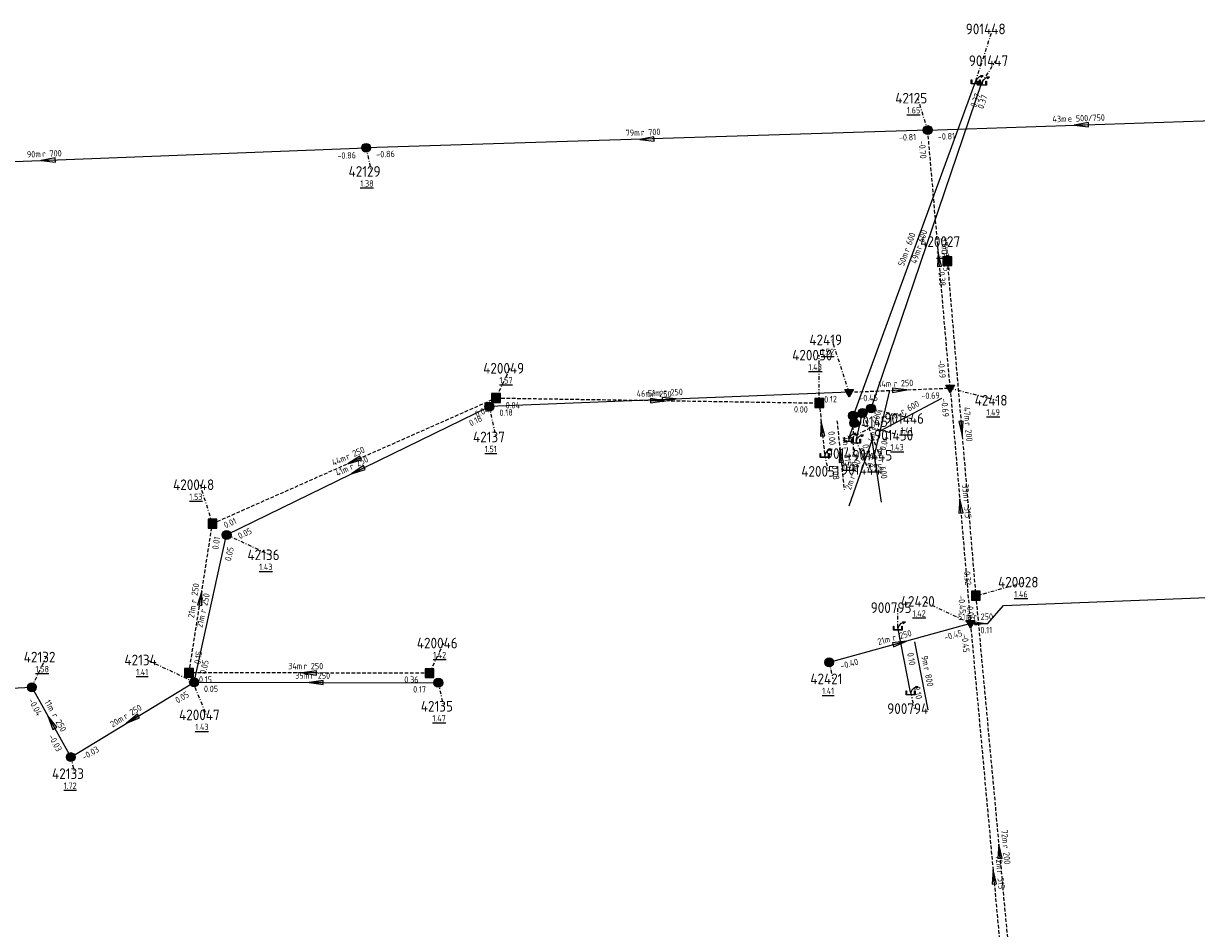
# Model space of a CAD drawing. Extents: x 188323 to 208361, y 565368 to 574910.
# Tile 126 of 256: x 202854 to 203020, y 568693 to 568821. Entities that reach past the tile are written whole.
import ezdxf

# ---------------------------------------------------------------- set-up
doc = ezdxf.new("R2010")
doc.units = 0
doc.linetypes.add('DASHDOT', pattern=[1, 0.5, -0.25, 0, -0.25])
doc.linetypes.add('DASHED', pattern=[0.75, 0.5, -0.25])
doc.layers.get('0').update_dxf_attribs({"linetype": 'CONTINUOUS'})
for name, color, linetype in [('RIO-AFM', 7, 'CONTINUOUS'), ('RIO-BOK', 7, 'CONTINUOUS'), ('RIO-DET', 7, 'CONTINUOUS'), ('RIO-KNP', 7, 'CONTINUOUS'), ('RIO-KNR', 7, 'CONTINUOUS'), ('RIO-LAG', 7, 'CONTINUOUS'), ('RIO-LAG_0B', 7, 'CONTINUOUS'), ('RIO-LAG_1B', 7, 'DASHED'), ('RIO-LAG_2B', 7, 'DASHED'), ('RIO-LEN', 7, 'CONTINUOUS'), ('RIO-MVD', 1, 'CONTINUOUS'), ('RIO-VRB', 6, 'DASHDOT'), ('RIO-VRH', 7, 'CONTINUOUS')]:
    doc.layers.add(name, color=color, linetype=linetype)
doc.styles.add('RIO-TXT', font='isocp.shx')

# ---------------------------------------------------------------- blocks, each defined once
blk = doc.blocks.new('L_VHR')
blk.add_lwpolyline([(-0.5, 0), (0.5, 0), (-0.5, 0.15), (-0.5, -0.15), (0.5, 0)])
blk = doc.blocks.new('K_IPR')
blk.add_lwpolyline([(-0.5, -0.5), (0.5, -0.5), (0.5, 0.5), (-0.5, 0.5)], close=True)
blk.add_solid([(-0.5, 0.5), (0.5, 0.5), (-0.5, -0.5), (0.5, -0.5)])
at = {"style": 'RIO-TXT', "flags": 1}
blk.add_attdef('KNOOPNAAM', (2, 2), '', height=1, dxfattribs=at)
blk = doc.blocks.new('K_UTB')
blk.add_lwpolyline([(0.5, 0.15), (0.5, -0.3), (-0.5, -0.3), (-0.5, 0.15), (-0.45, 0.15), (-0.45, -0.25), (0, -0.25), (0.45, -0.25), (0.45, 0.15)], close=True)
blk.add_lwpolyline([(0.85, 0.6), (0.55, 0.65), (0.614828, 0.459583), (0.850842, 0.598937)])
blk.add_arc((0.85, -0.25), 0.85, 90, 180)
at = {"style": 'RIO-TXT', "flags": 1}
blk.add_attdef('KNOOPNAAM', (2, 2), '', height=1, dxfattribs=at)
blk = doc.blocks.new('K_IPG')
blk.add_circle((0, 0), 0.5)
for points in [[(0, 0), (-0.5, 0), (-0.433013, 0.25)], [(0, 0), (-0.433013, -0.25), (-0.5, 0)], [(0, 0), (-0.433013, 0.25), (-0.25, 0.433013)], [(0, 0), (-0.25, -0.433013), (-0.433013, -0.25)], [(0, 0), (-0.25, 0.433013), (0, 0.5)], [(0, 0), (0, -0.5), (-0.25, -0.433013)], [(0, 0), (0, 0.5), (0.25, 0.433013)], [(0, 0), (0.25, 0.433013), (0.433013, 0.25)], [(0, 0), (0.433013, 0.25), (0.5, 0)], [(0, 0), (0.5, 0), (0.433013, -0.25)], [(0, 0), (0.433013, -0.25), (0.25, -0.433013)], [(0, 0), (0.25, -0.433013), (0, -0.5)]]:
    blk.add_solid(points)
at = {"style": 'RIO-TXT', "flags": 1}
blk.add_attdef('KNOOPNAAM', (2, 2), '', height=1, dxfattribs=at)
blk = doc.blocks.new('K_IPD')
blk.add_lwpolyline([(-0.496027, 0.307994), (0.503973, 0.307994), (0.003973, -0.558031)], close=True)
blk.add_solid([(-0.496027, 0.307994), (0.503973, 0.307994), (0.003973, -0.558031)])
at = {"style": 'RIO-TXT', "flags": 1}
blk.add_attdef('KNOOPNAAM', (2, 2), '', height=1, dxfattribs=at)
blk = doc.blocks.new('694_04______420050____420051_')
at = {"layer": 'RIO-LAG_1B'}
blk.add_line((0, 0), (1.009, -9.769), dxfattribs=at)
at = {"layer": 'RIO-VRH', "xscale": 2, "yscale": 2, "zscale": 2, "rotation": 455.8745}
blk.add_blockref('L_VHR', (0.5045, -4.8845), dxfattribs=at)
at = {"layer": 'RIO-AFM', "style": 'RIO-TXT'}
blk.add_text('r 315', height=0.9, rotation=275.8745, dxfattribs=at).set_placement((0.8912, -3.7584))
at = {"layer": 'RIO-BOK', "style": 'RIO-TXT'}
for s, p in [('0.00', (-1.2486, -1.5363)), ('0.08', (-0.7489, -6.3706))]:
    blk.add_text(s, height=0.9, rotation=275.8745, dxfattribs=at).set_placement(p)
at = {"layer": 'RIO-LEN', "style": 'RIO-TXT'}
blk.add_text('7m', height=0.9, rotation=275.8745, dxfattribs=at).set_placement((0.7246, -2.1469))
blk = doc.blocks.new('1329_90______900794____900795_')
at = {"layer": 'RIO-LAG'}
blk.add_line((0, 0), (-1.899, 9.635), dxfattribs=at)
at = {"layer": 'RIO-AFM', "style": 'RIO-TXT'}
blk.add_text('r 800', height=0.9, rotation=281.1371, dxfattribs=at).set_placement((-0.6668, 5.9742))
at = {"layer": 'RIO-BOK', "style": 'RIO-TXT'}
for p in [(-3.0014, 7.9906), (-2.0603, 3.2226)]:
    blk.add_text('0.10', height=0.9, rotation=281.1371, dxfattribs=at).set_placement(p)
at = {"layer": 'RIO-LEN', "style": 'RIO-TXT'}
blk.add_text('9m', height=0.9, rotation=281.1371, dxfattribs=at).set_placement((-0.9805, 7.5636))
blk = doc.blocks.new('1389_90______901444____901445_')
at = {"layer": 'RIO-LAG'}
blk.add_line((0, 0), (2.278, 9.553), dxfattribs=at)
at = {"layer": 'RIO-AFM', "style": 'RIO-TXT'}
blk.add_text('r 600', height=0.9, rotation=76.5799, dxfattribs=at).set_placement((0.4021, 3.8416))
at = {"layer": 'RIO-BOK', "style": 'RIO-TXT'}
blk.add_text('0.04', height=0.9, rotation=76.5799, dxfattribs=at).set_placement((1.6865, 1.0369))
at = {"layer": 'RIO-LEN', "style": 'RIO-TXT'}
blk.add_text('4m', height=0.9, rotation=76.5799, dxfattribs=at).set_placement((0.0263, 2.2658))
blk = doc.blocks.new('1390_90______901445____901446_')
at = {"layer": 'RIO-LAG'}
blk.add_line((0, 0), (8.695, 4.565), dxfattribs=at)
at = {"layer": 'RIO-AFM', "style": 'RIO-TXT'}
blk.add_text('r 600', height=0.9, rotation=27.6967, dxfattribs=at).set_placement((3.1587, 2.223))
at = {"layer": 'RIO-LEN', "style": 'RIO-TXT'}
blk.add_text('1m', height=0.9, rotation=27.6967, dxfattribs=at).set_placement((1.7244, 1.47))
blk = doc.blocks.new('1391_90______901449____901450_')
at = {"layer": 'RIO-LAG'}
blk.add_line((0, 0), (1.471, -9.711), dxfattribs=at)
at = {"layer": 'RIO-AFM', "style": 'RIO-TXT'}
blk.add_text('r 600', height=0.9, rotation=278.5918, dxfattribs=at).set_placement((1.0685, -3.7124))
at = {"layer": 'RIO-BOK', "style": 'RIO-TXT'}
blk.add_text('0.37', height=0.9, rotation=278.5918, dxfattribs=at).set_placement((-1.1744, -1.5938))
at = {"layer": 'RIO-LEN', "style": 'RIO-TXT'}
blk.add_text('1m', height=0.9, rotation=278.5918, dxfattribs=at).set_placement((0.8257, -2.1107))
blk = doc.blocks.new('1392_90______901450____901451_')
at = {"layer": 'RIO-LAG'}
blk.add_line((0, 0), (-3.24, -9.272), dxfattribs=at)
at = {"layer": 'RIO-AFM', "style": 'RIO-TXT'}
blk.add_text('r 600', height=0.9, rotation=430.7143, dxfattribs=at).set_placement((-2.4496, -5.4906))
at = {"layer": 'RIO-BOK', "style": 'RIO-TXT'}
blk.add_text('0.37', height=0.9, rotation=430.7143, dxfattribs=at).set_placement((0.1451, -3.8224))
at = {"layer": 'RIO-LEN', "style": 'RIO-TXT'}
blk.add_text('2m', height=0.9, rotation=430.7143, dxfattribs=at).set_placement((-2.9835, -7.0201))

msp = doc.modelspace()

# ---------------------------------------------------------------- linework, layer by layer
at = {"layer": 'RIO-LAG'}
for p, q in [((202988.672, 568812.736), (202971.36, 568765.504)), ((202973.904, 568766.528), (202989.568, 568812.544)), ((202971.36, 568765.504), (202971.52, 568764.48)), ((202971.776, 568761.984), (202972.704, 568765.888)), ((202972.704, 568765.888), (202973.904, 568766.528)), ((202971.52, 568764.48), (202970.736, 568762.24)), ((202979.488, 568726.464), (202977.68, 568735.616))]:
    msp.add_line(p, q, dxfattribs=at)
at = {"layer": 'RIO-LAG_0B'}
for p, q in [((202981.904, 568805.824), (203025.296, 568807.296)), ((202981.904, 568805.824), (202902.592, 568803.328)), ((202812.8, 568799.808), (202902.592, 568803.328)), ((202970.8, 568768.832), (202920, 568766.784)), ((202882.896, 568748.672), (202920, 568766.784)), ((202878.304, 568727.872), (202882.896, 568748.672)), ((202987.936, 568736.192), (202967.984, 568730.688)), ((202813.6, 568725.312), (202855.392, 568727.168)), ((202855.392, 568727.168), (202860.896, 568717.312)), ((202860.896, 568717.312), (202878.304, 568727.872)), ((202878.304, 568727.872), (202912.8, 568727.808))]:
    msp.add_line(p, q, dxfattribs=at)
msp.add_lwpolyline([(202987.936, 568736.192), (202990.384, 568736.192), (202992.608, 568738.688), (203038.176, 568740.48)], dxfattribs=at)
at = {"layer": 'RIO-LAG_1B'}
for p, q in [((202984.672, 568787.328), (202988.688, 568740.096)), ((202880.896, 568750.272), (202920.928, 568768)), ((202920.928, 568768), (202966.592, 568767.296)), ((202966.592, 568767.296), (202967.344, 568760)), ((202877.584, 568729.216), (202880.896, 568750.272)), ((202988.688, 568740.096), (202995.36, 568667.968)), ((202911.552, 568729.152), (202877.584, 568729.216))]:
    msp.add_line(p, q, dxfattribs=at)
at = {"layer": 'RIO-LAG_2B'}
for p, q in [((202985.072, 568769.408), (202981.904, 568805.824)), ((202970.8, 568768.832), (202985.072, 568769.408)), ((202985.072, 568769.408), (202987.936, 568736.192)), ((202987.936, 568736.192), (202994.496, 568664.64))]:
    msp.add_line(p, q, dxfattribs=at)
at = {"layer": 'RIO-VRB'}
for p, q in [((202988.68, 568812.75), (202991.099, 568820.0986)), ((202989.56, 568812.56), (202991.5364, 568815.6158)), ((202981.9, 568805.8), (202980.5055, 568810.329)), ((202902.6, 568803.3), (202903.3071, 568799.9868)), ((202984.67, 568787.31), (202984.6697, 568790.085)), ((202970.8, 568768.86), (202968.3789, 568776.2079)), ((202966.59, 568767.28), (202966.589, 568774.055)), ((202920.92, 568767.97), (202922.9571, 568772.1993)), ((202985.07, 568769.4), (202991.7182, 568767.68)), ((202920, 568766.8), (202920.8806, 568762.502)), ((202971.36, 568765.53), (202971.3629, 568760.155)), ((202972.7, 568765.87), (202975.119, 568759.9214)), ((202973.9, 568766.5), (202979.6086, 568765.122)), ((202970.74, 568762.24), (202975.5089, 568764.6759)), ((202971.52, 568764.47), (202978.1682, 568762.75)), ((202971.77, 568761.97), (202973.5052, 568757.9008)), ((202967.34, 568759.98), (202967.8735, 568757.6516)), ((202880.9, 568750.29), (202879.1633, 568755.7586)), ((202882.9, 568748.7), (202889.0269, 568745.8622)), ((202988.69, 568740.08), (202995.6575, 568742.0087)), ((202977.68, 568735.63), (202977.6797, 568738.405)), ((202987.94, 568736.17), (202981.291, 568739.2879)), ((202911.55, 568729.18), (202913.5871, 568733.4093)), ((202855.4, 568727.2), (202857.4371, 568731.4293)), ((202878.3, 568727.9), (202871.651, 568731.0179)), ((202967.98, 568730.68), (202968.5135, 568728.3516)), ((202877.59, 568729.22), (202880.009, 568723.2714)), ((202912.8, 568727.8), (202913.5071, 568724.4868)), ((202979.48, 568726.48), (202980.0135, 568724.1516)), ((202860.9, 568717.3), (202861.4335, 568714.9716))]:
    msp.add_line(p, q, dxfattribs=at)

# ---------------------------------------------------------------- block references
at = {"layer": 'RIO-DET'}
for name, p in [('1389_90______901444____901445_', (202974.272, 568759.488)), ('1390_90______901445____901446_', (202975.2, 568763.392)), ('694_04______420050____420051_', (202969.088, 568764.8)), ('1392_90______901450____901451_', (202974.016, 568761.984)), ('1391_90______901449____901450_', (202973.856, 568763.008)), ('1329_90______900794____900795_', (202981.984, 568723.968))]:
    msp.add_blockref(name, p, dxfattribs=at)
at = {"layer": 'RIO-KNP', "xscale": 1.25, "yscale": 1.25, "zscale": 1.25}
for name, p in [('K_UTB', (202988.672, 568812.736)), ('K_UTB', (202989.568, 568812.544)), ('K_IPG', (202981.904, 568805.824)), ('K_IPG', (202902.592, 568803.328)), ('K_IPR', (202984.672, 568787.328)), ('K_IPR', (202920.928, 568768)), ('K_IPD', (202970.8, 568768.832)), ('K_IPD', (202985.072, 568769.408)), ('K_IPG', (202920, 568766.784)), ('K_IPR', (202966.592, 568767.296)), ('K_IPG', (202973.904, 568766.528)), ('K_IPG', (202971.36, 568765.504)), ('K_IPG', (202971.52, 568764.48)), ('K_IPG', (202972.704, 568765.888)), ('K_UTB', (202970.736, 568762.24)), ('K_UTB', (202971.776, 568761.984)), ('K_UTB', (202967.344, 568760)), ('K_IPR', (202880.896, 568750.272)), ('K_IPG', (202882.896, 568748.672)), ('K_IPR', (202988.688, 568740.096)), ('K_UTB', (202977.68, 568735.616)), ('K_IPD', (202987.936, 568736.192)), ('K_IPG', (202967.984, 568730.688)), ('K_IPR', (202877.584, 568729.216)), ('K_IPG', (202878.304, 568727.872)), ('K_IPR', (202911.552, 568729.152)), ('K_IPG', (202855.392, 568727.168)), ('K_IPG', (202912.8, 568727.808)), ('K_UTB', (202979.488, 568726.464)), ('K_IPG', (202860.896, 568717.312))]:
    msp.add_blockref(name, p, dxfattribs=at)
at = {"layer": 'RIO-VRH'}
for p, xscale, yscale, zscale, rotation in [((203003.6, 568806.55), 2, 2, 2, 181.9793), ((202942.25, 568804.55), 2, 2, 2, 181.8055), ((202857.7, 568801.55), 2, 2, 2, 182.2318), ((202983.485, 568787.6), 2, 2, 2, 94.9858), ((202977.935, 568769.13), 2, 2, 2, 2.1669), ((202943.755, 568767.625), 2, 2, 2, 359.1345), ((202945.4, 568767.83), 2, 2, 2, 362.3219), ((202966.965, 568763.63), 2, 2, 2, 455.8745), ((202986.68, 568763.695), 2, 2, 2, 274.8736), ((202900.91, 568759.13), 2, 2, 2, 203.8324), ((202901.45, 568757.75), 2, 2, 2, 206.0038), ((202986.505, 568752.785), 2, 2, 2, 454.9448), ((202879.245, 568739.755), 2, 2, 2, 81.0639), ((202989.165, 568736.18), 1.199, 1.199, 1.199, 0.4677), ((202977.96, 568733.425), 2, 2, 2, 375.3774), ((202894.57, 568729.2), 2, 2, 2, 179.9325), ((202895.55, 568727.85), 2, 2, 2, 539.834), ((202858.15, 568722.25), 2, 2, 2, 479.0608), ((202869.6, 568722.6), 2, 2, 2, 211.3464), ((202992.025, 568704.015), 2, 2, 2, 455.2918), ((202991.22, 568700.41), 2, 2, 2, 455.2492)]:
    msp.add_blockref('L_VHR', p, dxfattribs=dict(at, xscale=xscale, yscale=yscale, zscale=zscale, rotation=rotation))

# ---------------------------------------------------------------- texts
at = {"layer": 'RIO-AFM', "style": 'RIO-TXT'}
for s, rotation, p in [('e 500/750', 1.9793, (203001.6935, 568806.9844)), ('r 700', 361.8055, (202941.4234, 568805.0488)), ('r 700', 2.2318, (202856.8711, 568802.0181)), ('r 600', 71.2152, (202980.9958, 568788.924)), ('r 600', 429.8502, (202979.257, 568788.5567)), ('r 315', 274.9858, (202983.9238, 568788.4519)), ('r 250', 2.1669, (202977.1066, 568769.599)), ('r 250', 359.1345, (202942.9525, 568768.1512)), ('r 250', 362.3219, (202944.5692, 568768.3123)), ('r 200', 274.8736, (202987.1239, 568764.5463)), ('r 250', 23.8324, (202899.9669, 568759.26)), ('r 250', 26.0038, (202900.5025, 568757.8441)), ('r 315', 274.9448, (202986.9434, 568753.6365)), ('r 250', 81.0639, (202878.6253, 568739.0323)), ('r 250', 77.5217, (202879.9368, 568737.6169)), ('r 250', 0.4677, (202988.351, 568736.6734)), ('r 250', 375.3774, (202977.0444, 568733.698)), ('r 250', 359.9325, (202893.7603, 568729.7112)), ('r 250', 359.834, (202894.7412, 568728.3628)), ('r 250', 31.3464, (202868.648, 568722.6055)), ('r 250', 299.0608, (202858.1962, 568723.2027)), ('r 200', 275.2918, (202992.4706, 568704.8703)), ('r 315', 275.2492, (202991.666, 568701.2647))]:
    msp.add_text(s, height=0.9, rotation=rotation, dxfattribs=at).set_placement(p)
at = {"layer": 'RIO-BOK', "style": 'RIO-TXT'}
for s, rotation, p in [('0.37', 429.8502, (202988.7408, 568808.9362)), ('0.37', 71.2152, (202989.7394, 568808.7383)), ('-0.81', 361.8055, (202977.8449, 568804.3192)), ('-0.81', 1.9793, (202983.3473, 568804.4492)), ('-0.70', 274.9858, (202980.6277, 568804.2832)), ('-0.86', 2.2318, (202898.5572, 568801.7414)), ('-0.86', 361.8055, (202904.0441, 568801.9457)), ('0.38', 274.8736, (202983.3947, 568785.7957)), ('-0.69', 274.9858, (202983.34, 568773.365)), ('0.12', 362.3219, (202967.2983, 568767.3468)), ('-0.45', 2.1669, (202972.2517, 568767.5139)), ('-0.69', 2.1669, (202981.0254, 568767.8459)), ('0.04', 23.8324, (202918.2288, 568765.2506)), ('0.04', 359.1345, (202922.2994, 568766.5499)), ('0.00', 359.1345, (202963.0101, 568765.9606)), ('-0.69', 274.9448, (202983.7966, 568767.8841)), ('0.18', 26.0038, (202917.4134, 568763.9804)), ('0.18', 362.3219, (202921.4562, 568765.4588)), ('0.01', 23.8324, (202882.7461, 568749.5751)), ('0.01', 81.0639, (202881.7305, 568746.5552)), ('0.05', 26.0038, (202884.7719, 568748.0555)), ('0.05', 77.5217, (202883.4981, 568744.9209)), ('0.32', 274.8736, (202987.0208, 568743.5109)), ('-0.45', 274.9448, (202986.2109, 568740.136)), ('0.06', 275.2918, (202987.4258, 568738.5565)), ('-0.45', 375.3774, (202984.3557, 568733.7431)), ('0.11', 0.4677, (202989.3512, 568734.7815)), ('-0.45', 275.2492, (202986.6747, 568734.6474)), ('0.15', 81.0639, (202879.1903, 568730.3856)), ('0.05', 77.5217, (202879.9692, 568728.9644)), ('-0.40', 375.3774, (202969.7016, 568729.7024)), ('0.15', 359.9325, (202878.989, 568727.8192)), ('0.36', 359.9325, (202907.989, 568727.8035)), ('0.05', 31.3464, (202875.9875, 568724.8519)), ('0.05', 359.834, (202879.6966, 568726.4968)), ('0.17', 359.834, (202909.2365, 568726.4299)), ('-0.04', 299.0608, (202854.8572, 568725.2961)), ('-0.03', 299.0608, (202857.6893, 568720.206)), ('-0.03', 31.3464, (202862.8238, 568716.8326))]:
    msp.add_text(s, height=0.9, rotation=rotation, dxfattribs=at).set_placement(p)
at = {"layer": 'RIO-KNR', "style": 'RIO-TXT'}
for s, p in [('901448', (202987.274, 568819.3486)), ('901447', (202987.7114, 568814.8658)), ('42125', (202977.318, 568809.579)), ('42129', (202900.1196, 568799.2368)), ('420027', (202980.8447, 568789.335)), ('42419', (202965.1914, 568775.4579)), ('420050', (202962.764, 568773.305)), ('420049', (202919.1321, 568771.4493)), ('42418', (202988.5307, 568766.93)), ('901451', (202971.6839, 568763.9259)), ('901446', (202975.7836, 568764.372)), ('42137', (202917.6931, 568761.752)), ('901450', (202974.3432, 568762)), ('901449', (202967.5379, 568759.405)), ('901445', (202971.294, 568759.1714)), ('420051', (202964.0485, 568756.9016)), ('901444', (202969.6802, 568757.1508)), ('420048', (202875.3383, 568755.0086)), ('42136', (202885.8394, 568745.1122)), ('420028', (202991.8325, 568741.2587)), ('42420', (202978.1035, 568738.5379)), ('900795', (202973.8547, 568737.655)), ('420046', (202909.7621, 568732.6593)), ('42132', (202854.2496, 568730.6793)), ('42134', (202868.4635, 568730.2679)), ('42421', (202965.326, 568727.6016)), ('42135', (202910.3196, 568723.7368)), ('420047', (202876.184, 568722.5214)), ('900794', (202976.1885, 568723.4016)), ('42133', (202858.246, 568714.2216))]:
    msp.add_text(s, height=1.5, dxfattribs=at).set_placement(p)
at = {"layer": 'RIO-LEN', "style": 'RIO-TXT'}
for s, rotation, p in [('43m', 1.9793, (202999.5348, 568806.9098)), ('79m', 361.8055, (202939.2645, 568804.9794)), ('90m', 2.2318, (202854.7128, 568801.934)), ('37m', 274.9858, (202983.735, 568790.6036)), ('50m', 429.8502, (202978.5145, 568786.5283)), ('49m', 71.2152, (202980.3006, 568786.8789)), ('14m', 2.1669, (202974.9482, 568769.5173)), ('46m', 359.1345, (202940.7927, 568768.1824)), ('51m', 362.3219, (202942.411, 568768.2234)), ('47m', 274.8736, (202986.9393, 568766.6984)), ('44m', 23.8324, (202897.9911, 568758.3871)), ('41m', 26.0038, (202898.5612, 568756.897)), ('33m', 274.9448, (202986.7562, 568755.7883)), ('21m', 81.0639, (202878.2901, 568736.8985)), ('21m', 77.5217, (202879.4704, 568735.5078)), ('51m', 0.4677, (202986.1911, 568736.6557)), ('21m', 375.3774, (202974.9622, 568733.1239)), ('34m', 359.9325, (202891.6003, 568729.7124)), ('35m', 359.834, (202892.5812, 568728.3677)), ('11m', 299.0608, (202857.146, 568725.0902)), ('20m', 31.3464, (202866.8033, 568721.4817)), ('72m', 275.2918, (202992.2703, 568707.021)), ('72m', 275.2492, (202991.4674, 568703.4155))]:
    msp.add_text(s, height=0.9, rotation=rotation, dxfattribs=at).set_placement(p)
at = {"layer": 'RIO-MVD', "style": 'RIO-TXT'}
for s, p in [('%%U1.65', (202978.9755, 568808.179)), ('%%U1.38', (202901.7771, 568797.8368)), ('%%U1.54', (202983.1397, 568787.935)), ('%%U1.52', (202966.8489, 568774.0579)), ('%%U1.48', (202965.059, 568771.905)), ('%%U1.57', (202921.4271, 568770.0493)), ('%%U1.49', (202990.1882, 568765.53)), ('%%U1.41', (202978.0786, 568762.972)), ('%%U1.51', (202919.3506, 568760.352)), ('%%U1.43', (202976.6382, 568760.6)), ('%%U1.45', (202969.8329, 568758.005)), ('%%U1.55', (202973.589, 568757.7714)), ('%%U1.53', (202877.6333, 568753.6086)), ('%%U1.43', (202887.4969, 568743.7122)), ('%%U1.46', (202994.1275, 568739.8587)), ('%%U1.42', (202979.761, 568737.1379)), ('%%U1.42', (202912.0571, 568731.2593)), ('%%U1.58', (202855.9071, 568729.2793)), ('%%U1.41', (202870.121, 568728.8679)), ('%%U1.41', (202966.9835, 568726.2016)), ('%%U1.43', (202878.479, 568721.1214)), ('%%U1.47', (202911.9771, 568722.3368)), ('%%U1.72', (202859.9035, 568712.8216))]:
    msp.add_text(s, height=0.9, dxfattribs=at).set_placement(p)

doc.saveas('drawing.dxf')
